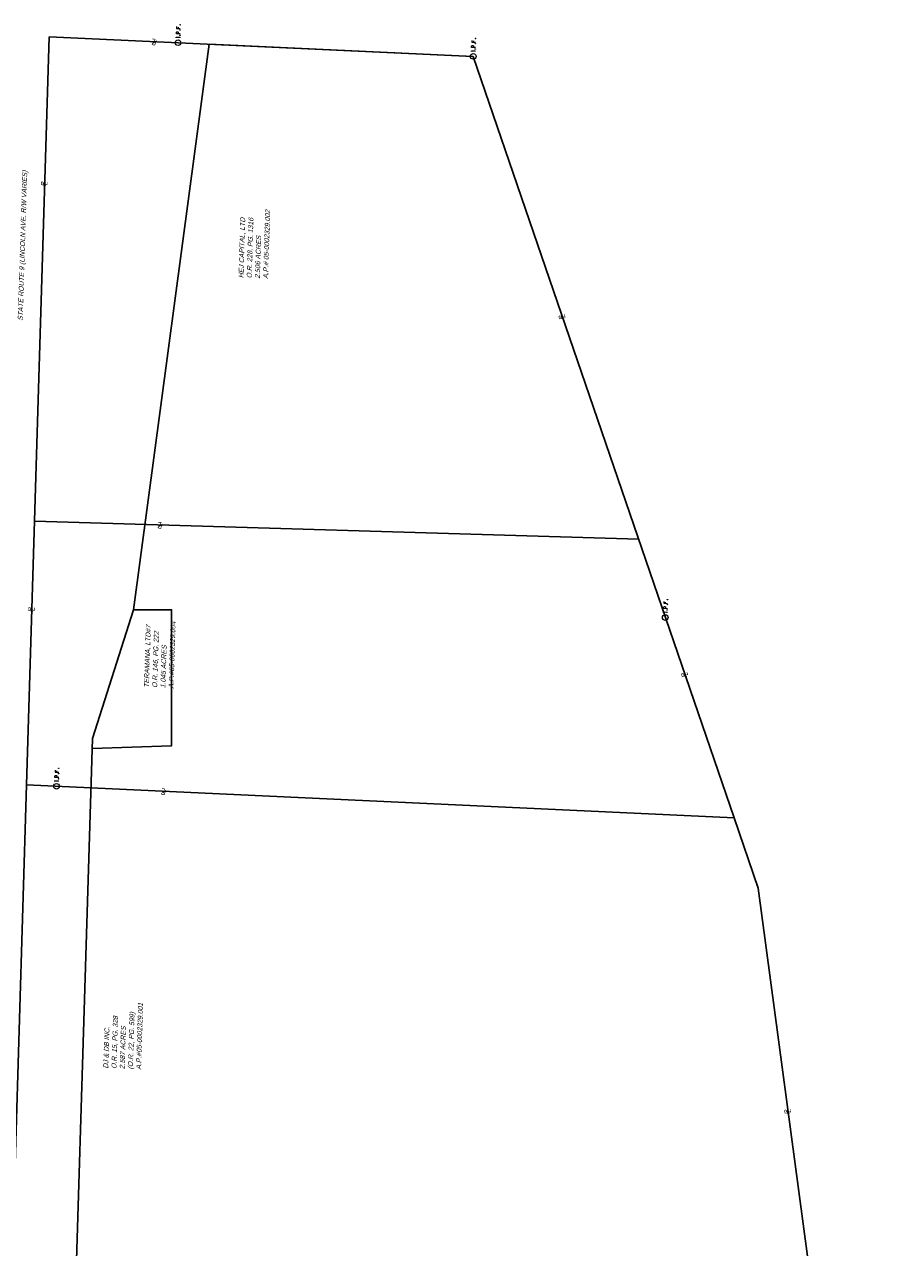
# Model space of a CAD drawing. Header units: feet. Extents: x 2383222 to 2387584, y 226448 to 228557.
# Tile 14 of 14: x 2386924 to 2387367, y 227822 to 228443. Entities that reach past the tile are written whole.
import ezdxf

# ---------------------------------------------------------------- set-up
doc = ezdxf.new("R2010")
doc.units = ezdxf.units.FT
doc.header["$MEASUREMENT"] = 0
doc.linetypes.add('esmtchex', pattern=[0])
doc.linetypes.add('rowex', pattern=[0])
for name, color, linetype in [('DV_X_Property_Line', 7, 'Continuous'), ('DV_X_Text', 7, 'Continuous'), ('RW_X_Esmt_CH', 6, 'esmtchex'), ('RW_X_PARCEL', 6, 'ROWEXSH'), ('SV_X_Mon_Cells_Found', 7, 'Continuous')]:
    doc.layers.add(name, color=color, linetype=linetype)
doc.layers.add('SC_Scratch7', color=140, linetype='Continuous', plot=False)
doc.styles.add('30-LT', font='font30.shx')
doc.styles.add('Slanted Normal (0.125) Font 31', font='arial.ttf', dxfattribs={"oblique": 15, "height": 0.125})
doc.linetypes.add('ROWEXSH', pattern='A,0.8,-0.45,["Ex R/W",30-LT,S=0.14,R=0,X=-0.35,Y=-0.07],-0.45', length=1.7)

# ---------------------------------------------------------------- blocks, each defined once
blk = doc.blocks.new('IPF')
at = {"layer": 'SV_X_Mon_Cells_Found', "color": 7, "linetype": 'Continuous', "lineweight": 0, "flags": 128}
for points in [[(0.101, 0.04), (0.118, 0.04)], [(0.11, -0.04), (0.11, 0.04)], [(0.188, -0.04), (0.188, 0.04), (0.214, 0.04), (0.217, 0.039), (0.221, 0.038), (0.223, 0.037), (0.224, 0.036), (0.226, 0.032), (0.228, 0.029), (0.229, 0.024), (0.229, 0.017), (0.229, 0.014), (0.227, 0.01), (0.225, 0.006), (0.223, 0.004), (0.221, 0.003), (0.219, 0.002), (0.214, 0.001), (0.188, 0.001)], [(0.338, 0.04), (0.3, 0.04), (0.3, -0.04)], [(0.3, 0.001), (0.327, 0.001)], [(0.101, -0.04), (0.118, -0.04)], [(0.157, -0.029), (0.16, -0.029), (0.162, -0.031), (0.164, -0.033), (0.164, -0.036), (0.162, -0.039), (0.16, -0.04), (0.157, -0.04), (0.156, -0.039), (0.154, -0.036), (0.154, -0.033), (0.156, -0.031), (0.157, -0.029)], [(0.27, -0.029), (0.273, -0.029), (0.274, -0.031), (0.276, -0.033), (0.276, -0.036), (0.274, -0.039), (0.273, -0.04), (0.27, -0.04), (0.268, -0.039), (0.267, -0.036), (0.267, -0.033), (0.268, -0.031), (0.27, -0.029)], [(0.377, -0.029), (0.38, -0.029), (0.382, -0.031), (0.383, -0.033), (0.383, -0.036), (0.382, -0.039), (0.38, -0.04), (0.377, -0.04), (0.376, -0.039), (0.374, -0.036), (0.374, -0.033), (0.376, -0.031), (0.377, -0.029)]]:
    blk.add_lwpolyline(points, dxfattribs=at)
at = {"layer": 'SV_X_Mon_Cells_Found', "color": 7, "linetype": 'Continuous', "lineweight": 0}
blk.add_circle((0, 0), 0.06, dxfattribs=at)
blk = doc.blocks.new('PL')
at = {"char_height": 0.125, "attachment_point": 5, "style": 'Slanted Normal (0.125) Font 31'}
for s, insert in [('P', (0.028, 0.031)), ('L', (0.047, -0.007))]:
    blk.add_mtext_dynamic_manual_height_columns(s, width=0.125, gutter_width=0.625, heights=[0], dxfattribs=dict(at, insert=insert))

msp = doc.modelspace()

# ---------------------------------------------------------------- linework, layer by layer
at = {"layer": 'DV_X_Property_Line'}
for p, q in [((2386925.53, 228056.77), (2386936.96, 228436.47)), ((2387152.1, 228426.48), (2386936.96, 228436.47)), ((2387284.44, 228040.13), (2387152.1, 228426.48)), ((2387236.02, 228181.5), (2386929.56, 228190.64)), ((2386917.97, 227804.19), (2386925.53, 228056.77)), ((2387284.44, 228040.13), (2386925.53, 228056.77))]:
    msp.add_line(p, q, dxfattribs=at)
msp.add_lwpolyline([(2387284.44, 228040.13), (2387296.65, 228004.39), (2387323.52, 227803.71), (2387367.32, 227725.17)], dxfattribs=at)
at = {"layer": 'RW_X_Esmt_CH'}
msp.add_lwpolyline([(2386958.79, 228075.25), (2386999.06, 228076.61), (2386999.06, 228145.69), (2386979.7, 228145.69)], dxfattribs=at)
at = {"layer": 'RW_X_PARCEL'}
msp.add_line((2387018.13, 228432.7), (2387152.1, 228426.48), dxfattribs=at)
at = {"layer": 'RW_X_PARCEL', "linetype": 'rowex'}
for points in [[(2386958.95, 228080.39), (2386979.7, 228145.69), (2387018.13, 228432.7)], [(2386917.78, 227228.53), (2386912.93, 227229.25), (2386926.84, 227684.52), (2386946.3, 227666.58), (2386958.95, 228080.39)]]:
    msp.add_lwpolyline(points, dxfattribs=at)

# ---------------------------------------------------------------- block references
at = {"layer": 'DV_X_Text', "xscale": 20, "yscale": 20, "zscale": 20}
for p, rotation in [((2386991.14, 228433.95), 177.3411843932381), ((2386934.69, 228360.92), 88.27561981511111), ((2387197.69, 228293.38), 108.9079683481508), ((2386994.16, 228188.72), 178.2914221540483), ((2386928.19, 228144.87), 88.27561981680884), ((2387259.88, 228111.83), 108.9079683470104), ((2386995.94, 228053.51), 177.345629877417), ((2387311.96, 227890.08), 97.62561221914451)]:
    msp.add_blockref('PL', p, dxfattribs=dict(at, rotation=rotation))
at = {"layer": 'SV_X_Mon_Cells_Found', "xscale": 24, "yscale": 24, "zscale": 24, "rotation": 88.23333333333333}
for p in [(2387002.34, 228433.43, 1205.1), (2387152.1, 228426.48), (2387249.49, 228141.72, 1194.52), (2386940.74, 228056.07, 1194.84)]:
    msp.add_blockref('IPF', p, dxfattribs=at)

# ---------------------------------------------------------------- texts
at = {"layer": 'DV_X_Text', "char_height": 2.5, "width": 50.7315, "attachment_point": 1, "rotation": 88.23333, "style": 'Slanted Normal (0.125) Font 31'}
for s, insert in [('HEJ CAPITAL, LTD\\PO.R. 228, PG. 1316\\P2.506 ACRES\\PA.P.# 05-0002329.002', (2387033.02, 228314)), ('TERAMANA, LTD#7\\PO.R. 146, PG. 222\\P1.045 ACRES\\PA.P.#05-0002329.004', (2386985.08, 228106.13)), ('DJ & DB INC. \\PO.R. 15, PG. 328\\P2.587 ACRES\\P(O.R. 22, PG. 599)\\PA.P.#05-0002329.001', (2386964.42, 227912.81, 1100))]:
    msp.add_mtext(s, dxfattribs=dict(at, insert=insert))
at = {"layer": 'SC_Scratch7', "insert": (2386922.21, 228330.44), "char_height": 2.5, "width": 87.4587, "attachment_point": 2, "rotation": 88.23333, "style": 'Slanted Normal (0.125) Font 31'}
msp.add_mtext('\\A1;STATE ROUTE 9 (LINCOLN AVE. R/W VARIES)', dxfattribs=at)

doc.saveas('drawing.dxf')
